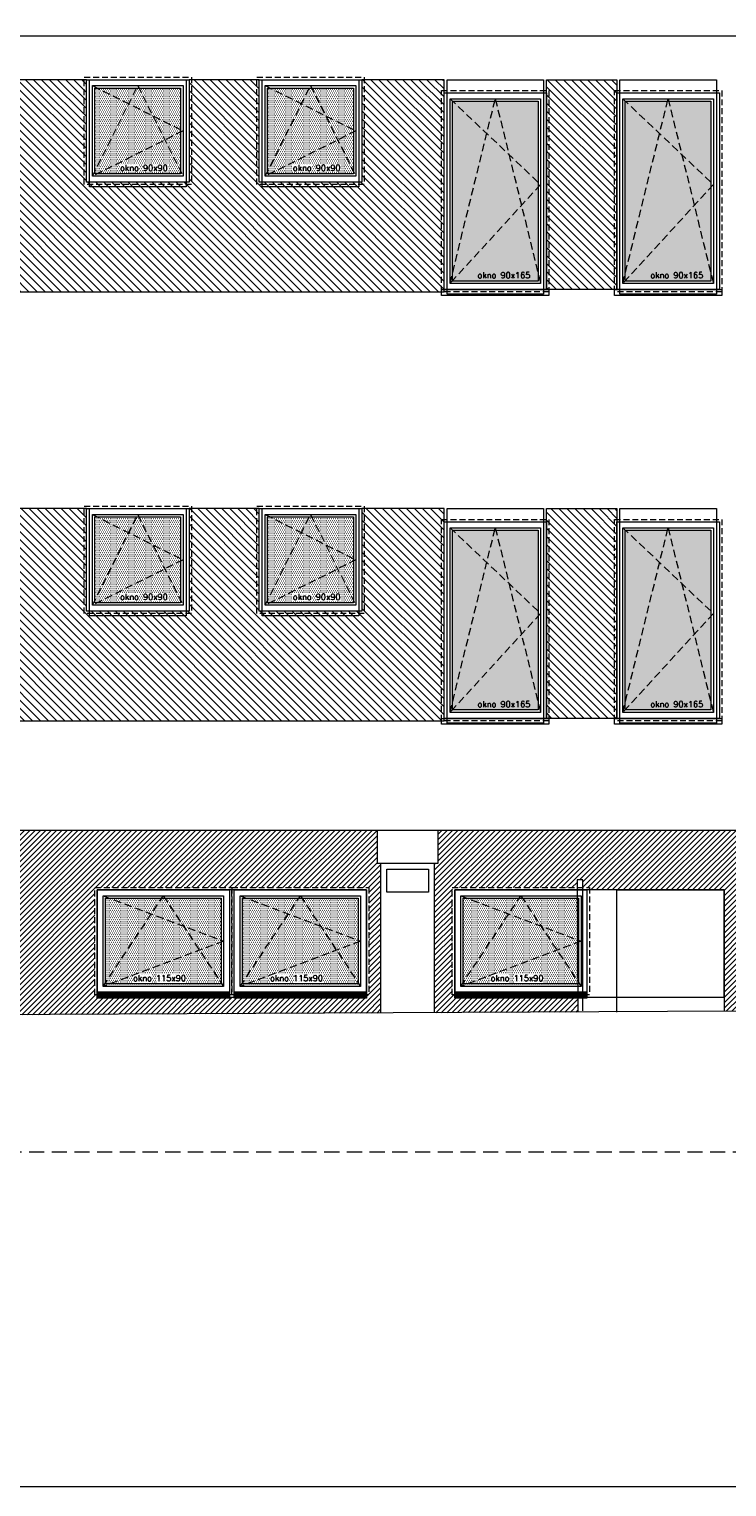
# Model space of a CAD drawing. Header units: millimetres. Extents: x -82287 to 177822, y -399756 to 0.
# Tile 76 of 228: x 80132 to 80717, y -238812 to -237589. Entities that reach past the tile are written whole.
import ezdxf
from ezdxf.enums import TextEntityAlignment as Align

# ---------------------------------------------------------------- set-up
doc = ezdxf.new("R2010")
doc.units = ezdxf.units.MM
doc.header["$MEASUREMENT"] = 0
for name, pattern in [('SUŁOSZOWA - PB 21 03$0$CACHE', [9.525, 6.35, -3.175]), ('SUŁOSZOWA - PB 21 03$0$CARKOVANA', [7.5, 5, -2.5]), ('SUŁOSZOWA - PB 21 03$0$HIDDEN', [9.525, 6.35, -3.175])]:
    doc.linetypes.add(name, pattern=pattern)
doc.layers.add('FL_XREF', color=252, linetype='Continuous')
for name, color, linetype, lineweight in [('SUŁOSZOWA - PB 21 03$0$! opisy okien elewacja', 251, 'Continuous', 0), ('SUŁOSZOWA - PB 21 03$0$!! 0_ Istn-okna', 251, 'Continuous', 0), ('SUŁOSZOWA - PB 21 03$0$!! 0_ Istn-sciany', 251, 'Continuous', 0), ('SUŁOSZOWA - PB 21 03$0$!! 0_ WIDOK ELEWACJA', 251, 'Continuous', 0), ('SUŁOSZOWA - PB 21 03$0$!! 0_Istn-cienka', 251, 'Continuous', 0), ('SUŁOSZOWA - PB 21 03$0$!! 0_Opis_pom', 251, 'Continuous', 0), ('SUŁOSZOWA - PB 21 03$0$!! 1_ELEWACJA KOLOR', 251, 'Continuous', 0), ('SUŁOSZOWA - PB 21 03$0$!! 1_Hatch dach', 251, 'Continuous', 0), ('SUŁOSZOWA - PB 21 03$0$!! 1_OPIS POM NOWE', 251, 'Continuous', 0), ('SUŁOSZOWA - PB 21 03$0$!! 2_ELEWACJA COKÓŁ', 251, 'Continuous', 0), ('SUŁOSZOWA - PB 21 03$0$!! 2_NOWE OKNA WIDOk - remont', 251, 'Continuous', 0), ('SUŁOSZOWA - PB 21 03$0$!! 2_TYNK OBRYS', 251, 'Continuous', 0)]:
    doc.layers.add(name, color=color, linetype=linetype, lineweight=lineweight)
doc.styles.add('SUŁOSZOWA - PB 21 03$0$ARIAL', font='tahoma.ttf')
doc.styles.add('SUŁOSZOWA - PB 21 03$0$TXT', font='simplex.shx')
pattern_1 = [(225, (130878.9713, -429739.2704), (2.24506403, -2.24506403), [])]
pattern_2 = [(315, (0, 0), (3.367596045, 3.367596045), [])]

# ---------------------------------------------------------------- blocks, each defined once
blk = doc.blocks.new('SUŁOSZOWA - PB 21 03$0$okno 90x90')
at = {"layer": 'SUŁOSZOWA - PB 21 03$0$!! 1_Hatch dach', "true_color": 0x575757}
h = blk.add_hatch(dxfattribs=at)
h.set_pattern_fill('DOTS', color=251)
h.set_pattern_definition([(0, (-9634.3096, -11214.1331), (0.79375, 1.5875), [0, -1.5875])])
h.paths.add_polyline_path([(7, 79), (79, 79), (79, 7), (7, 7)])
at = {"layer": 'SUŁOSZOWA - PB 21 03$0$!! 0_ Istn-okna', "linetype": 'SUŁOSZOWA - PB 21 03$0$CARKOVANA', "lineweight": 5}
blk.add_lwpolyline([(-2, 88), (88, 88), (88, -2), (-2, -2)], close=True, dxfattribs=at)
at = {"layer": 'SUŁOSZOWA - PB 21 03$0$!! 0_ Istn-okna'}
for points in [[(0, 86), (86, 86), (86, 0), (0, 0)], [(5, 81), (81, 81), (81, 5), (5, 5)], [(7, 79), (79, 79), (79, 7), (7, 7)]]:
    blk.add_lwpolyline(points, close=True, dxfattribs=at)
at = {"layer": 'SUŁOSZOWA - PB 21 03$0$!! 1_Hatch dach', "color": 251, "linetype": 'SUŁOSZOWA - PB 21 03$0$CACHE', "true_color": 0x575757}
for points in [[(5, 5), (43, 81), (81, 5)], [(5, 81), (81, 43), (5, 5)]]:
    blk.add_lwpolyline(points, dxfattribs=at)
at = {"insert": (28.1, 14.4), "char_height": 5, "attachment_point": 1, "style": 'SUŁOSZOWA - PB 21 03$0$TXT'}
blk.add_mtext_dynamic_manual_height_columns('okno 90x90', width=52.63, gutter_width=75, heights=[0], dxfattribs=at)
blk = doc.blocks.new('SUŁOSZOWA - PB 21 03$0$okno 115x115')
at = {"layer": 'SUŁOSZOWA - PB 21 03$0$!! 1_Hatch dach', "true_color": 0x575757}
h = blk.add_hatch(dxfattribs=at)
h.set_pattern_fill('DOTS', color=251, angle=360)
h.set_pattern_definition([(360, (-21873.4686, 1906.5186), (0.79375, 1.5875), [0, -1.5875])])
h.paths.add_polyline_path([(-12257.2, 13266.7), (-12160.2, 13266.7), (-12160.2, 13194.7), (-12257.2, 13194.7)])
h = blk.add_hatch(dxfattribs=at)
h.set_pattern_fill('ANSI31', color=251, scale=0.2, angle=360)
h.set_pattern_definition([(45, (0, 0), (-0.449012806, 0.449012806), [])])
h.paths.add_polyline_path([(-12264.2, 13187.7), (-12153.2, 13187.7), (-12153.2, 13182.7), (-12264.2, 13182.7)])
at = {"layer": 'SUŁOSZOWA - PB 21 03$0$!! 0_ Istn-okna', "linetype": 'SUŁOSZOWA - PB 21 03$0$CARKOVANA', "lineweight": 5}
blk.add_lwpolyline([(-12266.2, 13275.7), (-12151.2, 13275.7), (-12151.2, 13185.7), (-12266.2, 13185.7)], close=True, dxfattribs=at)
at = {"layer": 'SUŁOSZOWA - PB 21 03$0$!! 0_ Istn-okna'}
for points in [[(-12264.2, 13273.7), (-12153.2, 13273.7), (-12153.2, 13187.7), (-12264.2, 13187.7)], [(-12259.2, 13268.7), (-12158.2, 13268.7), (-12158.2, 13192.7), (-12259.2, 13192.7)], [(-12257.2, 13266.7), (-12160.2, 13266.7), (-12160.2, 13194.7), (-12257.2, 13194.7)], [(-12264.2, 13187.7), (-12153.2, 13187.7), (-12153.2, 13182.7), (-12264.2, 13182.7)]]:
    blk.add_lwpolyline(points, close=True, dxfattribs=at)
at = {"layer": 'SUŁOSZOWA - PB 21 03$0$!! 1_Hatch dach', "color": 251, "linetype": 'SUŁOSZOWA - PB 21 03$0$CACHE', "true_color": 0x575757}
for points in [[(-12259.2, 13192.7), (-12208.7, 13268.7), (-12158.2, 13192.7)], [(-12259.2, 13268.7), (-12158.2, 13230.7), (-12259.2, 13192.7)]]:
    blk.add_lwpolyline(points, dxfattribs=at)
at = {"insert": (-12234.1, 13202.1), "char_height": 5, "attachment_point": 1, "style": 'SUŁOSZOWA - PB 21 03$0$TXT'}
blk.add_mtext_dynamic_manual_height_columns('okno 115x90', width=52.63, gutter_width=75, heights=[0], dxfattribs=at)
blk = doc.blocks.new('SUŁOSZOWA - PB 21 03$0$okno 90x180')
at = {"layer": 'SUŁOSZOWA - PB 21 03$0$!! 1_Hatch dach', "true_color": 0x575757}
h = blk.add_hatch(dxfattribs=at)
h.set_pattern_fill('DOTS', color=251)
h.set_pattern_definition([(0, (-9632.3096, -11392.1331), (0.79375, 1.5875), [0, -1.5875])])
h.paths.add_polyline_path([(9, -20), (81, -20), (81, -171), (9, -171)])
at = {"layer": 'SUŁOSZOWA - PB 21 03$0$!! 0_ Istn-okna', "linetype": 'SUŁOSZOWA - PB 21 03$0$CARKOVANA', "lineweight": 5}
blk.add_lwpolyline([(0, -11), (90, -11), (90, -180), (0, -180)], close=True, dxfattribs=at)
at = {"layer": 'SUŁOSZOWA - PB 21 03$0$!! 0_ Istn-okna'}
for points in [[(2, -13), (88, -13), (88, -178), (2, -178)], [(7, -18), (83, -18), (83, -173), (7, -173)], [(9, -20), (81, -20), (81, -171), (9, -171)], [(0, -178), (90, -178), (90, -183), (0, -183)]]:
    blk.add_lwpolyline(points, close=True, dxfattribs=at)
at = {"layer": 'SUŁOSZOWA - PB 21 03$0$!! 1_Hatch dach', "color": 251, "linetype": 'SUŁOSZOWA - PB 21 03$0$CACHE', "true_color": 0x575757}
for points in [[(7, -173), (45, -18), (83, -173)], [(7, -18), (83, -90), (7, -173)]]:
    blk.add_lwpolyline(points, dxfattribs=at)
at = {"insert": (30.1, -163.6), "char_height": 5, "attachment_point": 1, "style": 'SUŁOSZOWA - PB 21 03$0$TXT'}
blk.add_mtext_dynamic_manual_height_columns('okno 90x165', width=52.63, gutter_width=75, heights=[0], dxfattribs=at)
blk = doc.blocks.new('SUŁOSZOWA - PB 21 03')
at = {"layer": 'SUŁOSZOWA - PB 21 03$0$!! 1_ELEWACJA KOLOR', "true_color": 0xa78758}
h = blk.add_hatch(dxfattribs=at)
h.set_pattern_fill('ANSI31', color=45, scale=1.5, angle=-90)
h.set_pattern_definition(pattern_2)
h.paths.add_polyline_path([(79303.75991, -237684.26576), (79303.75991, -237862.26576), (80417.75991, -237862.26576), (80417.75991, -237684.26576), (80348.75991, -237684.26576), (80348.75991, -237770.26576), (80262.75991, -237770.26576), (80262.75991, -237684.26576), (80203.75991, -237684.26576), (80203.75991, -237770.26576), (80117.75991, -237770.26576), (80117.75991, -237684.26576), (80048.75991, -237684.26576), (80048.75991, -237770.26576), (79962.75991, -237770.26576), (79962.75991, -237684.26576), (79903.75991, -237684.26576), (79903.75991, -237770.26576), (79817.75991, -237770.26576), (79817.75991, -237684.26576), (79748.75991, -237684.26576), (79748.75991, -237770.26576), (79662.75991, -237770.26576), (79662.75991, -237684.26576), (79603.75991, -237684.26576), (79603.75991, -237770.26576), (79517.75991, -237770.26576), (79517.75991, -237684.26576), (79448.75991, -237684.26576), (79448.75991, -237770.26576), (79362.75991, -237770.26576), (79362.75991, -237684.26576)])
h = blk.add_hatch(dxfattribs=at)
h.set_pattern_fill('ANSI31', color=45, scale=1.5, angle=-90)
h.set_pattern_definition(pattern_2)
h.paths.add_polyline_path([(80503.75991, -237684.26576), (80562.75991, -237684.26576), (80562.75991, -237860.26576), (80503.75991, -237860.26576)])
h = blk.add_hatch(dxfattribs=at)
h.set_pattern_fill('ANSI31', color=45, scale=1.5, angle=-90)
h.set_pattern_definition(pattern_2)
h.paths.add_polyline_path([(79303.75991, -238044.26576), (79303.75991, -238222.26576), (80417.75991, -238222.26576), (80417.75991, -238044.26576), (80348.75991, -238044.26576), (80348.75991, -238130.26576), (80262.75991, -238130.26576), (80262.75991, -238044.26576), (80203.75991, -238044.26576), (80203.75991, -238130.26576), (80117.75991, -238130.26576), (80117.75991, -238044.26576), (80048.75991, -238044.26576), (80048.75991, -238130.26576), (79962.75991, -238130.26576), (79965.25991, -238044.26576), (79748.75991, -238044.26576), (79748.75991, -238130.26576), (79662.75991, -238130.26576), (79662.75991, -238044.26576), (79603.75991, -238044.26576), (79603.75991, -238130.26576), (79517.75991, -238130.26576), (79517.75991, -238044.26576)])
h = blk.add_hatch(dxfattribs=at)
h.set_pattern_fill('ANSI31', color=45, scale=1.5, angle=-90)
h.set_pattern_definition(pattern_2)
h.paths.add_polyline_path([(80503.75991, -238044.26576), (80562.75991, -238044.26576), (80562.75991, -238220.26576), (80503.75991, -238220.26576)])
at = {"layer": 'SUŁOSZOWA - PB 21 03$0$!! 2_ELEWACJA COKÓŁ'}
h = blk.add_hatch(dxfattribs=at)
h.set_pattern_fill('ANSI31', color=250, angle=180)
h.set_pattern_definition(pattern_1)
h.paths.add_polyline_path([(79233.25991, -238362.26576), (79339.75331, -238362.26576), (79454.75331, -238362.26576), (79454.75331, -238452.26576), (79452.75331, -238452.26576), (79452.75331, -238454.26576), (79233.25991, -238454.26576), (79233.25991, -238473.07899), (80364.75331, -238467.57561), (80364.75331, -238341.92238), (80361.75331, -238341.92238), (80361.75331, -238314.26576), (79233.25991, -238314.26576)])
h.paths.add_polyline_path([(79824.75331, -238362.26576), (79939.75331, -238362.26576), (80054.75331, -238362.26576), (80054.75331, -238452.26576), (80052.75331, -238452.26576), (80052.75331, -238454.26576), (79826.75331, -238454.26576), (79826.75331, -238452.26576), (79824.75331, -238452.26576)], flags=16)
h.paths.add_polyline_path([(79826.75331, -238364.26576), (79937.75331, -238364.26576), (79937.75331, -238450.26576), (79826.75331, -238450.26576)], flags=0)
h.paths.add_polyline_path([(79831.75331, -238369.26576), (79932.75331, -238369.26576), (79932.75331, -238445.26576), (79831.75331, -238445.26576)], flags=0)
h.paths.add_polyline_path([(79880.92437, -238371.26576), (79882.25331, -238369.26576), (79883.58226, -238371.26576), (79930.75331, -238371.26576), (79930.75331, -238406.51328), (79932.75331, -238407.26576), (79930.75331, -238408.01823), (79930.75331, -238442.25586), (79931.42437, -238443.26576), (79837.0691, -238443.26576), (79831.75331, -238445.26576), (79833.75331, -238442.25586), (79833.75331, -238371.26576)], flags=0)
h.paths.add_polyline_path([(79635.75331, -238362.26576), (79635.75331, -238452.26576), (79627.75331, -238452.26576), (79627.75331, -238454.26576), (79522.75331, -238454.26576), (79522.75331, -238452.26576), (79520.75331, -238452.26576), (79520.75331, -238362.26576)], flags=16)
h.paths.add_polyline_path([(79633.75331, -238364.26576), (79633.75331, -238450.26576), (79522.75331, -238450.26576), (79522.75331, -238364.26576)], flags=0)
h.paths.add_polyline_path([(79628.75331, -238369.26576), (79628.75331, -238445.26576), (79527.75331, -238445.26576), (79527.75331, -238369.26576)], flags=0)
h.paths.add_polyline_path([(79626.75331, -238371.26576), (79626.75331, -238406.51329), (79628.75331, -238407.26576), (79626.75331, -238408.01824), (79626.75331, -238442.25586), (79627.42437, -238443.26576), (79533.0691, -238443.26576), (79527.75331, -238445.26576), (79529.75331, -238442.25586), (79529.75331, -238371.26576), (79576.92437, -238371.26576), (79578.25331, -238369.26576), (79579.58226, -238371.26576)], flags=0)
h.paths.add_polyline_path([(79941.75331, -238364.26576), (80052.75331, -238364.26576), (80052.75331, -238450.26576), (79941.75331, -238450.26576)], flags=0)
h.paths.add_polyline_path([(79946.75331, -238369.26576), (80047.75331, -238369.26576), (80047.75331, -238445.26576), (79946.75331, -238445.26576)], flags=0)
h.paths.add_polyline_path([(79995.92437, -238371.26576), (79997.25331, -238369.26576), (79998.58226, -238371.26576), (80045.75331, -238371.26576), (80045.75331, -238406.51328), (80047.75331, -238407.26576), (80045.75331, -238408.01823), (80045.75331, -238442.25586), (80046.42437, -238443.26576), (79952.0691, -238443.26576), (79946.75331, -238445.26576), (79948.75331, -238442.25586), (79948.75331, -238371.26576)], flags=0)
h.paths.add_polyline_path([(80124.75331, -238362.26576), (80239.75331, -238362.26576), (80354.75331, -238362.26576), (80354.75331, -238452.26576), (80352.75331, -238452.26576), (80352.75331, -238454.26576), (80126.75331, -238454.26576), (80126.75331, -238452.26576), (80124.75331, -238452.26576)], flags=16)
h.paths.add_polyline_path([(80126.75331, -238364.26576), (80237.75331, -238364.26576), (80237.75331, -238450.26576), (80126.75331, -238450.26576)], flags=0)
h.paths.add_polyline_path([(80131.75331, -238369.26576), (80232.75331, -238369.26576), (80232.75331, -238445.26576), (80131.75331, -238445.26576)], flags=0)
h.paths.add_polyline_path([(80180.92437, -238371.26576), (80182.25331, -238369.26576), (80183.58226, -238371.26576), (80230.75331, -238371.26576), (80230.75331, -238406.51328), (80232.75331, -238407.26576), (80230.75331, -238408.01823), (80230.75331, -238442.25586), (80231.42437, -238443.26576), (80137.0691, -238443.26576), (80131.75331, -238445.26576), (80133.75331, -238442.25586), (80133.75331, -238371.26576)], flags=0)
h.paths.add_polyline_path([(80241.75331, -238364.26576), (80352.75331, -238364.26576), (80352.75331, -238450.26576), (80241.75331, -238450.26576)], flags=0)
h.paths.add_polyline_path([(80246.75331, -238369.26576), (80347.75331, -238369.26576), (80347.75331, -238445.26576), (80246.75331, -238445.26576)], flags=0)
h.paths.add_polyline_path([(80295.92437, -238371.26576), (80297.25331, -238369.26576), (80298.58226, -238371.26576), (80345.75331, -238371.26576), (80345.75331, -238406.51328), (80347.75331, -238407.26576), (80345.75331, -238408.01823), (80345.75331, -238442.25586), (80346.42437, -238443.26576), (80252.0691, -238443.26576), (80246.75331, -238445.26576), (80248.75331, -238442.25586), (80248.75331, -238371.26576)], flags=0)
h.paths.add_polyline_path([(80270.58107, -238442.10613), (80319.74773, -238442.10613), (80319.74773, -238434.60613), (80270.58107, -238434.60613)], flags=8)
h.paths.add_polyline_path([(80155.58107, -238442.10613), (80204.74773, -238442.10613), (80204.74773, -238434.60613), (80155.58107, -238434.60613)], flags=8)
h.paths.add_polyline_path([(79970.58107, -238442.10613), (80019.74773, -238442.10613), (80019.74773, -238434.60613), (79970.58107, -238434.60613)], flags=8)
h.paths.add_polyline_path([(79855.58107, -238442.10613), (79904.74773, -238442.10613), (79904.74773, -238434.60613), (79855.58107, -238434.60613)], flags=8)
h.paths.add_polyline_path([(79551.58107, -238442.10613), (79600.74773, -238442.10613), (79600.74773, -238434.60613), (79551.58107, -238434.60613)], flags=8)
h = blk.add_hatch(dxfattribs=at)
h.set_pattern_fill('ANSI31', color=250, angle=180)
h.set_pattern_definition(pattern_1)
h.paths.add_polyline_path([(80412.75331, -238341.92238), (80409.75331, -238341.92238), (80409.75331, -238467.35674), (80529.89261, -238466.77241), (80529.83178, -238454.26576), (80426.75331, -238454.26576), (80426.75331, -238452.26576), (80424.75331, -238452.26576), (80424.75331, -238362.26576), (80529.38431, -238362.26576), (80529.35285, -238355.79786), (80534.35285, -238355.79786), (80534.35285, -238362.26576), (80539.75331, -238362.26576), (80539.75331, -238364.26576), (80652.75331, -238364.26576), (80652.75331, -238466.17484), (80665.79645, -238466.1114), (80665.25991, -238355.79786), (80670.25991, -238355.79786), (80670.25991, -238466.08969), (80678.04331, -238466.05183), (80678.04331, -238314.26576), (80412.75331, -238314.26576)])
h.paths.add_polyline_path([(80688.04331, -238466.00319), (80703.04331, -238465.93023), (80703.04331, -238314.26576), (80688.04331, -238314.26576)])
h.paths.add_polyline_path([(80713.04331, -238465.8816), (80735.25991, -238465.77354), (80735.25991, -238314.26576), (80713.04331, -238314.26576)])
at = {"layer": 'SUŁOSZOWA - PB 21 03$0$! opisy okien elewacja'}
blk.add_lwpolyline([(82687.95751, -238865.24478), (75348.20682, -238865.24478), (75348.20682, -236737.82104), (82687.95751, -236737.82104)], close=True, dxfattribs=at)
blk.add_lwpolyline([(80562.75331, -238466.78507), (80562.75331, -238364.26576), (80652.75331, -238364.26576), (80652.75331, -238466.17484)], dxfattribs=at)
at = {"layer": 'SUŁOSZOWA - PB 21 03$0$!! 0_ Istn-sciany'}
blk.add_lwpolyline([(81987.25991, -238459.68404), (76516.8108, -238486.29129)], dxfattribs=at)
at = {"layer": 'SUŁOSZOWA - PB 21 03$0$!! 0_ WIDOK ELEWACJA'}
for points in [[(82077.25991, -237647.85452), (79257.84857, -237647.85452)], [(80770.25991, -238314.26576), (77951.25991, -238314.26576)]]:
    blk.add_lwpolyline(points, dxfattribs=at)
for points in [[(80201.25991, -237684.26576), (80201.25991, -237774.26576), (80120.25991, -237774.26576), (80120.25991, -237684.26576)], [(80346.25991, -237684.26576), (80346.25991, -237774.26576), (80265.25991, -237774.26576), (80265.25991, -237684.26576)], [(80501.25991, -237684.26576), (80501.25991, -237864.26576), (80420.25991, -237864.26576), (80420.25991, -237684.26576)], [(80646.25991, -237684.26576), (80646.25991, -237864.26576), (80565.25991, -237864.26576), (80565.25991, -237684.26576)], [(80201.25991, -238044.26576), (80201.25991, -238134.26576), (80120.25991, -238134.26576), (80120.25991, -238044.26576)], [(80346.25991, -238044.26576), (80346.25991, -238134.26576), (80265.25991, -238134.26576), (80265.25991, -238044.26576)], [(80501.25991, -238044.26576), (80501.25991, -238224.26576), (80420.25991, -238224.26576), (80420.25991, -238044.26576)], [(80646.25991, -238044.26576), (80646.25991, -238224.26576), (80565.25991, -238224.26576), (80565.25991, -238044.26576)], [(80352.75331, -238454.26576), (80352.75331, -238364.26576), (80126.75331, -238364.26576), (80126.75331, -238454.26576)], [(80652.75331, -238454.26576), (80652.75331, -238364.26576), (80426.75331, -238364.26576), (80426.75331, -238454.26576)]]:
    blk.add_lwpolyline(points, close=True, dxfattribs=at)
at = {"layer": 'SUŁOSZOWA - PB 21 03$0$!! 0_Istn-cienka'}
for points in [[(80412.75331, -238314.26576), (80361.75331, -238314.26576), (80361.75331, -238341.92238), (80412.75331, -238341.92238)], [(80369.75331, -238346.92238), (80404.75331, -238346.92238), (80404.75331, -238366.05869), (80369.75331, -238366.05869)]]:
    blk.add_lwpolyline(points, close=True, dxfattribs=at)
for points in [[(80364.75331, -238467.28378), (80364.75331, -238341.92238)], [(80409.75331, -238467.28378), (80409.75331, -238341.92238)], [(80534.35285, -238465.79786), (80534.35285, -238355.79786), (80529.35285, -238355.79786), (80529.88904, -238466.03844)]]:
    blk.add_lwpolyline(points, dxfattribs=at)
at = {"layer": 'SUŁOSZOWA - PB 21 03$0$!! 0_Istn-cienka', "linetype": 'SUŁOSZOWA - PB 21 03$0$HIDDEN', "ltscale": 2}
blk.add_lwpolyline([(81987.25991, -238584.26576), (75861.25991, -238584.26576)], dxfattribs=at)
at = {"layer": 'SUŁOSZOWA - PB 21 03$0$!! 2_TYNK OBRYS'}
for points in [[(79303.75991, -237862.26576), (80417.75991, -237862.26576), (80417.75991, -237684.26576), (80348.75991, -237684.26576), (80348.75991, -237770.26576), (80262.75991, -237770.26576), (80262.75991, -237684.26576), (80203.75991, -237684.26576), (80203.75991, -237770.26576), (80117.75991, -237770.26576), (80117.75991, -237684.26576), (80048.75991, -237684.26576)], [(79303.75991, -238222.26576), (80417.75991, -238222.26576), (80417.75991, -238044.26576), (80348.75991, -238044.26576), (80348.75991, -238130.26576), (80262.75991, -238130.26576), (80262.75991, -238044.26576), (80203.75991, -238044.26576), (80203.75991, -238130.26576), (80117.75991, -238130.26576), (80117.75991, -238044.26576), (80048.75991, -238044.26576)]]:
    blk.add_lwpolyline(points, dxfattribs=at)
for points in [[(80503.75991, -237684.26576), (80562.75991, -237684.26576), (80562.75991, -237860.26576), (80503.75991, -237860.26576)], [(80503.75991, -238044.26576), (80562.75991, -238044.26576), (80562.75991, -238220.26576), (80503.75991, -238220.26576)]]:
    blk.add_lwpolyline(points, close=True, dxfattribs=at)
at = {"layer": 'SUŁOSZOWA - PB 21 03$0$!! 2_NOWE OKNA WIDOk - remont'}
for name, p in [('SUŁOSZOWA - PB 21 03$0$okno 90x90', (80117.75991, -237770.26576)), ('SUŁOSZOWA - PB 21 03$0$okno 90x90', (80262.75991, -237770.26576)), ('SUŁOSZOWA - PB 21 03$0$okno 90x180', (80415.75991, -237682.26576)), ('SUŁOSZOWA - PB 21 03$0$okno 90x180', (80560.75991, -237682.26576)), ('SUŁOSZOWA - PB 21 03$0$okno 90x90', (80117.75991, -238130.26576)), ('SUŁOSZOWA - PB 21 03$0$okno 90x90', (80262.75991, -238130.26576)), ('SUŁOSZOWA - PB 21 03$0$okno 90x180', (80415.75991, -238042.26576)), ('SUŁOSZOWA - PB 21 03$0$okno 90x180', (80560.75991, -238042.26576)), ('SUŁOSZOWA - PB 21 03$0$okno 115x115', (92390.91233, -251637.91753)), ('SUŁOSZOWA - PB 21 03$0$okno 115x115', (92505.91233, -251637.91753)), ('SUŁOSZOWA - PB 21 03$0$okno 115x115', (92690.91233, -251637.91753))]:
    blk.add_blockref(name, p, dxfattribs=at)
at = {"layer": 'SUŁOSZOWA - PB 21 03$0$!! 0_Opis_pom', "ltscale": 0.7, "style": 'SUŁOSZOWA - PB 21 03$0$ARIAL'}
for tag, p in [('B0,19', (52679.2094, -194257.55204)), ('B2,12', (73342.49259, -194413.89249)), ('B2,14', (73874.0461, -194402.0887)), ('B1,21', (60405.50261, -194427.18207)), ('A1,16', (59129.54925, -194448.08429)), ('B1/17', (59524.53699, -194450.37428)), ('B1,19', (59914.81903, -194448.15658)), ('1,23', (61575.22173, -194450.37428)), ('B2,11', (73069.01144, -194438.89383)), ('B2,16', (75195.07765, -194441.83446)), ('B0,15', (51514.15008, -194461.8073)), ('A1,1', (58808.06672, -194460.94161)), ('1,22', (60947.33929, -194456.1144)), ('B1,18', (59715.51745, -194473.87108)), ('B2,17', (75506.7465, -194471.3759)), ('B2,19.1', (76701.67035, -194466.03695)), ('B3,7', (87459.81312, -194465.07097)), ('B3,3', (88235.73906, -194465.79732)), ('B0,18', (52071.43815, -194478.40179)), ('B3,6', (86826.65132, -194483.15512)), ('B3,8', (90006.66539, -194478.47972)), ('B1,20', (60198.53687, -194490.17374)), ('B2,10', (72728.63362, -194489.37283)), ('B2,15', (74566.38885, -194487.81114)), ('A0,6', (49094.40602, -194505.72387)), ('A2,5', (72452.45009, -194505.90583)), ('B2,13', (73649.91716, -194500.01242)), ('A0,4', (49692.81919, -194517.93289)), ('A0,3', (49906.53818, -194524.03766)), ('B0,22', (54187.56644, -194519.04308)), ('A1,6', (58565.96262, -194514.50753)), ('B1,1', (61908.24378, -194515.48656)), ('A0,5', (49399.71914, -194533.19455)), ('B0,20', (53125.45224, -194527.8835)), ('B0,21', (53847.26622, -194535.08002)), ('B1,3', (62229.35503, -194604.49851)), ('B2,18', (75922.43604, -194612.23635)), ('B2,19', (77152.69039, -194617.53776)), ('A3,4', (85509.27934, -194642.47136)), ('B0,24B', (54824.42896, -194684.26784)), ('B1,4', (63476.45184, -194691.11207)), ('B0,13', (50367.63944, -194706.5583)), ('B0,16', (51457.40872, -194704.43091)), ('B0,17', (51897.58569, -194706.77195)), ('A2,4', (71695.75649, -194707.44268)), ('A1,5', (58149.22649, -194724.80163)), ('A2.1', (72371.45884, -194731.56251)), ('B0,23', (54542.05776, -194742.93939)), ('A1,2', (58744.42262, -194746.622)), ('B1,2D', (60756.29674, -194750.92727)), ('A1,15', (59129.54925, -194780.73348)), ('B0,14', (50962.60809, -194789.06568)), ('B1,4', (63483.03852, -194791.04365)), ('A3.1', (86079.08704, -194786.62422)), ('A0,2', (49295.91259, -194810.95246)), ('B1,2B', (62374.83512, -194841.86715)), ('B2.7', (74548.27897, -194836.12781)), ('B3,2', (89035.72921, -194837.99287)), ('B0,7', (52851.95551, -194845.56115)), ('B1,2A', (61803.35407, -194869.27513)), ('B0,8', (51561.38742, -194890.27848)), ('A1,3', (58810.05243, -195008.83917)), ('A3.2', (86016.50296, -195004.88875)), ('A0,1', (49914.27925, -195025.82804)), ('A0,10', (49695.87246, -195042.9259)), ('B0,17', (51225.06492, -195049.74007)), ('B0,6', (52110.41055, -195069.39267)), ('B1,8', (61403.63433, -195071.25189)), ('A2.2', (72371.45884, -195070.78713)), ('B2.2', (74976.1855, -195068.47988)), ('A0,7', (49042.50308, -195082.6056)), ('B3,11', (88623.94853, -195099.23575)), ('B3,4', (87612.56208, -195132.78192)), ('B3,5', (86839.47632, -195174.05241)), ('B0,12', (50313.60595, -195207.52936)), ('B0,11', (50726.178, -195219.06638)), ('B3,10', (89778.42161, -195220.68871)), ('B1,6', (63686.26823, -195231.3997)), ('B0,24A', (54359.17011, -195245.97867)), ('A1,4', (58093.66276, -195250.96213)), ('B0,10', (51476.34179, -195259.44699)), ('B3,9', (90479.74099, -195260.18621)), ('A0,11', (49643.96951, -195271.84772)), ('B1,14', (59332.54805, -195280.73534)), ('A0,8', (49042.50308, -195293.21363)), ('B0,9', (51798.4912, -195291.17482)), ('B2,21', (75970.16114, -195290.81005)), ('B1,13', (60186.62513, -195314.46953)), ('B1,10', (60892.94126, -195319.45825)), ('B1,5', (63419.22943, -195317.21026)), ('A2.3', (71832.37045, -195318.78232)), ('B2,9', (73175.51251, -195317.21162)), ('B2,4', (74493.5947, -195318.7733)), ('B2,3', (74674.2815, -195319.28036)), ('A3,3', (85569.83931, -195318.78232)), ('B0,3', (52068.59538, -195319.60465)), ('B3,1', (88723.65615, -195329.98594)), ('B2,8', (73894.209, -195338.18956)), ('B2,20', (77211.021, -195343.82367)), ('B1,9', (61058.12383, -195344.48743)), ('B2.1', (75304.74121, -195348.36327)), ('B0,2', (52227.2348, -195357.98297)), ('B1,2C', (61827.40698, -195369.02625)), ('B1,7', (62134.52151, -195372.05069)), ('B0,1', (53061.17304, -195403.85659)), ('A0,9', (49001.50444, -195413.15723)), ('A0,12', (49689.76592, -195485.50737)), ('B0,4', (52224.78303, -195500.96352)), ('B1,11', (61050.00078, -195512.89565)), ('B2,5', (74686.48999, -195507.24036)), ('B1,12', (60864.00751, -195544.00738)), ('B2,6', (74499.29165, -195549.55175)), ('B0,5', (52066.14362, -195556.83806)), ('C2,2', (74812.78942, -195865.8959)), ('C1,3', (61091.58871, -195973.27844)), ('C0,2A', (52278.30875, -196050.48297)), ('C0,1', (52808.36775, -196132.34208)), ('C1,2', (61690.27405, -196439.72387)), ('C1,1', (62060.59754, -196465.28533)), ('C3,1', (88979.71614, -196545.67785)), ('C0,2B', (53028.88223, -196668.8019)), ('C1,4', (61008.68123, -196686.32122)), ('C2,1', (75334.65984, -196786.2197)), ('C2,3', (74834.65119, -196933.26657)), ('C1,5', (61062.7252, -196991.42453)), ('C1,10', (62127.38542, -196998.81344)), ('C1,9', (62147.33751, -197289.53424)), ('C1,6', (61131.41824, -197329.69535)), ('C0,3', (52181.98562, -197341.92176)), ('D1,1', (73931.12245, -197584.03121)), ('C0,4', (52345.96562, -197596.60561)), ('D0,18', (60296.49264, -197617.95269)), ('C2,4', (75243.70451, -197663.89)), ('D0,7', (59141.53804, -197722.84718)), ('D0,17', (60701.16801, -197741.44864)), ('C1,7', (61222.2575, -197737.18052)), ('D0,3', (59562.25866, -197751.14316)), ('D1,6', (72757.78643, -197751.22612)), ('D1,4', (73157.19908, -197744.29721)), ('D0,6', (58741.71849, -197802.61699)), ('D0,10', (58357.73602, -197820.93991)), ('D,09', (59195.67196, -197881.51243)), ('C0,5', (52269.72696, -197902.4362)), ('C0,6', (52872.93793, -197917.07354)), ('D0,2', (59943.06082, -197917.06725)), ('D1,3', (73475.28953, -197924.29875)), ('D0,16', (60721.3534, -197935.2949)), ('D0,8', (59058.9008, -197963.64925)), ('D0,5', (59448.52586, -197969.8061)), ('C2,5', (74555.08284, -197988.7886)), ('D1,5', (73291.61607, -197999.29956)), ('D0,4', (59655.02693, -198042.2589)), ('D0,15', (60692.12223, -198127.4643)), ('D0,1', (59931.33074, -198173.12806)), ('D1,2', (73578.07819, -198172.30068)), ('D0,11', (58161.27105, -198211.45823)), ('D0,12', (58250.99458, -198537.17631)), ('D0,13', (58250.99458, -198764.99605)), ('D1,7', (71854.87376, -198786.88467)), ('D0,14', (59130.08589, -198795.3373)), ('D1,8', (71715.35366, -199212.44512))]:
    blk.add_attdef(tag, text='', height=11.968, dxfattribs=at).set_placement(p, align=Align.MIDDLE_CENTER)
at = {"layer": 'SUŁOSZOWA - PB 21 03$0$!! 1_OPIS POM NOWE', "style": 'SUŁOSZOWA - PB 21 03$0$ARIAL'}
for tag, p in [('C1.7A', (61271.6179, -197538.30303)), ('C2.5B', (74970.66097, -197546.70728)), ('C2,5C', (74903.71123, -197659.13664)), ('C2.4', (75374.07862, -197726.11453)), ('D1,2B', (74322.25834, -197791.43247)), ('C1.7C', (61260.26049, -197811.38428)), ('C1.8B', (61588.27341, -197817.62151)), ('C1.8A', (61884.42005, -197818.94854)), ('C1.7B', (61322.12354, -197933.89849)), ('C2,5A', (74943.41937, -197993.49482)), ('E1.2', (62164.78326, -198139.98688)), ('E1.5E', (62692.10372, -198153.27854)), ('D1,2C', (73419.9359, -198156.57844)), ('E2.9', (75361.45041, -198161.88904)), ('E2.7', (76022.45692, -198162.26272)), ('E3.1', (88990.58975, -198158.87886)), ('D1,2A', (74280.17915, -198172.30068)), ('E1.1', (61330.46191, -198191.9806)), ('E1.5D', (62993.60773, -198185.416)), ('E1.5C', (63016.9343, -198246.3437)), ('E1.5B', (63264.15117, -198307.8661)), ('E3.2', (88781.41347, -198385.24275)), ('E1.6', (61022.6264, -198421.00827)), ('E2.2', (74782.75417, -198427.85813)), ('E2.8', (75757.29014, -198437.09188)), ('E2.6', (76531.8031, -198444.40756)), ('E3.4', (89392.22607, -198450.03942)), ('E1.5A', (63049.47589, -198456.39852)), ('E1.5F', (62736.15118, -198589.14592)), ('E1.5G', (62892.39981, -198586.12622)), ('E1,4', (61888.25021, -198652.6996)), ('E2.1', (75803.99631, -198697.05773)), ('E1.5L', (63297.7633, -198733.65678)), ('E1.3', (61058.5992, -198806.28147)), ('E1.5H', (62893.53005, -198830.01758)), ('E2,3', (74778.52304, -198843.9541)), ('E3.3', (89150.95684, -198867.32581)), ('E1.5K', (63266.15427, -198904.67789)), ('E1.5I', (62723.74907, -199005.87002)), ('E2.4', (75135.87669, -199083.20857)), ('E2.5', (76615.04061, -199164.91143)), ('E1.5J', (63204.25187, -199215.697))]:
    blk.add_attdef(tag, text='', height=11.968, dxfattribs=at).set_placement(p, align=Align.MIDDLE_CENTER)

msp = doc.modelspace()

# ---------------------------------------------------------------- block references
at = {"layer": 'FL_XREF'}
msp.add_blockref('SUŁOSZOWA - PB 21 03', (62.3, 52.9), dxfattribs=at)

doc.saveas('drawing.dxf')
